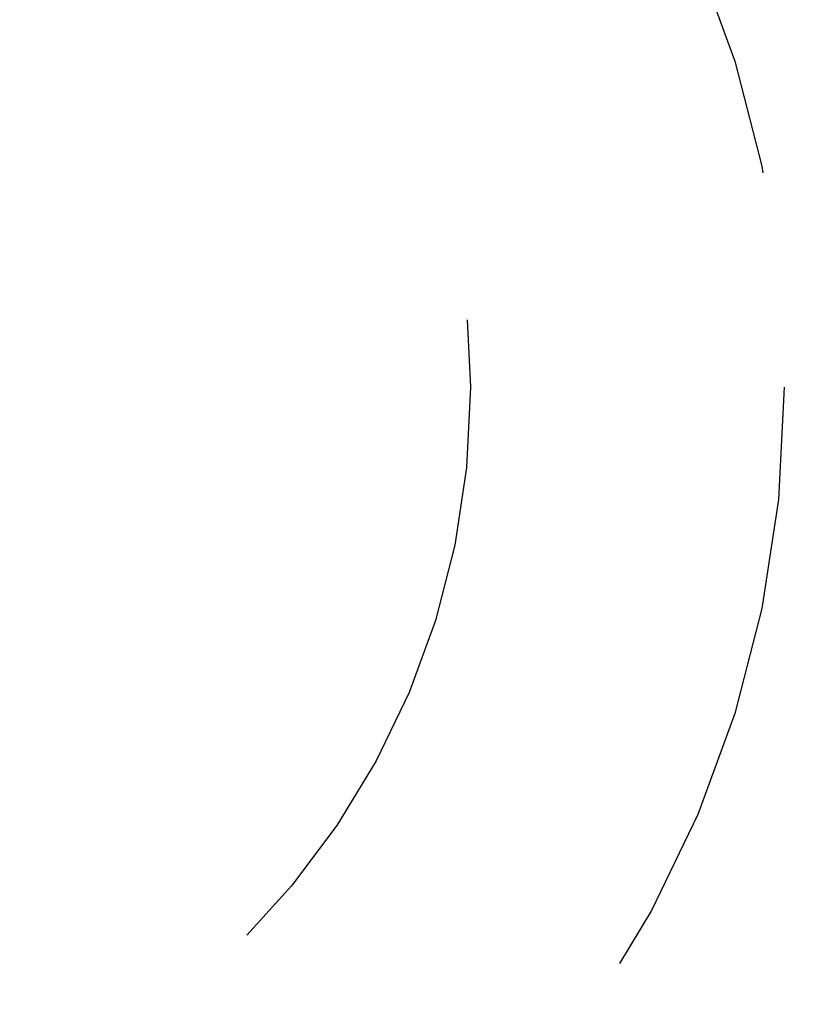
# Model space of a CAD drawing. Header units: millimetres. Extents: x 0 to 210, y 0 to 297.
# Tile 108 of 140: x 36.37 to 38.85, y 273.72 to 276.86. Entities that reach past the tile are written whole.
import ezdxf

# ---------------------------------------------------------------- set-up
doc = ezdxf.new("R2010")
doc.units = ezdxf.units.MM
doc.header["$LTSCALE"] = 19.36
doc.linetypes.add('HIDDEN', pattern=[0.2, 0.1, -0.1])
doc.layers.add('DEFAULT_2', color=7, linetype='HIDDEN')

msp = doc.modelspace()

# ---------------------------------------------------------------- linework, layer by layer
at = {"layer": 'DEFAULT_2', "color": 7}
for radius in [3.4999, 2.5]:
    msp.add_circle((35.3051, 275.6864), radius, dxfattribs=at)
for points, start_tangent, end_tangent in [([(38.5703, 279.6301), (37.3826, 280.366), (36.0402, 280.7534), (34.643, 280.7635), (33.2952, 280.3954), (32.097, 279.6767), (31.1377, 278.6609), (30.4888, 277.4235), (30.1985, 276.0568), (30.2885, 274.6625), (30.7521, 273.3444), (31.5548, 272.2008), (32.2992, 271.5417)], (-12.641827, 10.467129), (13.285426, -9.637953)), ([(38.0174, 271.3439), (39.0903, 272.2388), (39.8814, 273.3905), (40.3317, 274.7131), (40.4077, 276.1083), (40.1036, 277.472), (39.4423, 278.7028), (38.4728, 279.7089), (38.0392, 280.0152)], (8.771527, 5.478521), (-8.744681, 5.522029)), ([(38.0174, 271.3439), (39.0048, 272.1471), (39.8238, 273.2791), (40.3064, 274.5903), (40.4165, 275.9832), (40.1459, 277.354), (39.5149, 278.6005), (38.5703, 279.6301)], (8.21414, 5.131714), (-7.460099, 6.176782))]:
    msp.add_spline(points, degree=3, dxfattribs=dict(at, start_tangent=start_tangent, end_tangent=end_tangent))

doc.saveas('drawing.dxf')
